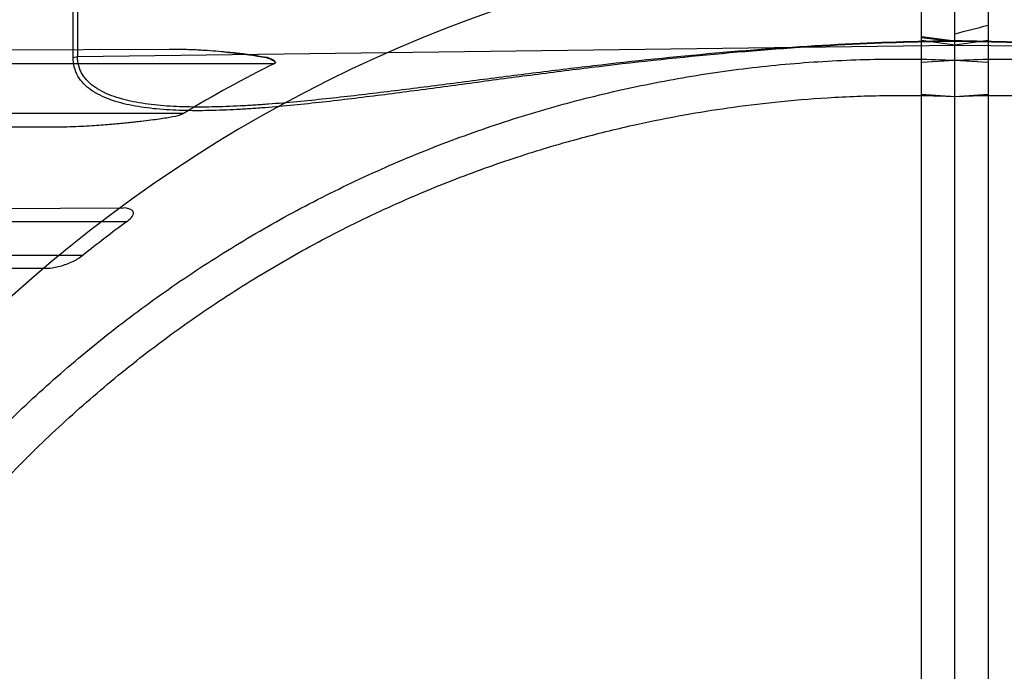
# Model space of a CAD drawing. Header units: millimetres. Extents: x 0 to 297, y 0 to 210.
# Tile 28 of 256: x 142.852 to 143.088, y 91.137 to 91.293. Entities that reach past the tile are written whole.
import ezdxf

# ---------------------------------------------------------------- set-up
doc = ezdxf.new("R2010")
doc.units = ezdxf.units.MM
doc.header["$LTSCALE"] = 16.335
doc.layers.get('0').update_dxf_attribs({"linetype": 'CONTINUOUS'})
for name, color, linetype in [('01_GLOBAL', 7, 'CONTINUOUS'), ('INTFCLR_1', 7, 'CONTINUOUS'), ('INTFCLR_144815', 7, 'CONTINUOUS'), ('INTFCLR_72935', 7, 'CONTINUOUS')]:
    doc.layers.add(name, color=color, linetype=linetype)

msp = doc.modelspace()

# ---------------------------------------------------------------- linework, layer by layer
at = {"color": 7, "linetype": 'Continuous'}
msp.add_circle((144.2368034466, 92.193132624), 3.04, dxfattribs=at)
at = {"color": 9, "linetype": 'Continuous'}
msp.add_arc((144.2368034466, 92.193132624), 3.001038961, 182.9674534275, 267.0325465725, dxfattribs=at)
at = {"layer": '01_GLOBAL', "color": 7, "linetype": 'Continuous'}
msp.add_circle((144.2368034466, 92.193132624), 3.08, dxfattribs=at)
at = {"layer": 'INTFCLR_1', "color": 6, "linetype": 'Continuous'}
for p, q in [((143.068579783, 90.33760886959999), (143.068579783, 91.69620905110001)), ((143.076579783, 91.12283637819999), (143.076579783, 91.69690896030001)), ((143.068579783, 91.2831607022), (143.076579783, 91.28366535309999)), ((143.068579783, 91.2754986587), (143.076579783, 91.2749801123))]:
    msp.add_line(p, q, dxfattribs=at)
at = {"layer": 'INTFCLR_1', "color": 9, "linetype": 'Continuous'}
for p, q in [((143.068579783, 91.2893444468), (143.076579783, 91.288312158)), ((143.068579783, 91.2891347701), (143.076579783, 91.28818004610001)), ((143.076579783, 91.2873098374), (143.068579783, 91.2883717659)), ((143.076579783, 91.2873098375), (143.2870362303, 91.2845443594))]:
    msp.add_line(p, q, dxfattribs=at)
at = {"layer": 'INTFCLR_1', "color": 6, "linetype": 'Continuous'}
for radius in [0.4827613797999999, 0.4587930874]:
    msp.add_arc((143.076579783, 90.97690896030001), radius, 270, 90.00000002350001, dxfattribs=at)
at = {"layer": 'INTFCLR_1', "color": 9, "linetype": 'Continuous'}
msp.add_arc((143.076579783, 90.97690896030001), 0.3372409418, 22.4933176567, 89.9999999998, dxfattribs=at)
for points, knots in [([(143.2870362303, 91.2845443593), (143.2870362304, 91.2837870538), (143.2868529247, 91.2822978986), (143.2859666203, 91.28024077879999), (143.2845715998, 91.2784977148), (143.2827795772, 91.27705652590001), (143.2806772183, 91.27587688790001), (143.2774618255, 91.27457398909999), (143.2739209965, 91.2737045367), (143.2701991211, 91.2731143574), (143.2662288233, 91.2726762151), (143.2610864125, 91.2724042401), (143.2547403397, 91.2723973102), (143.2493212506, 91.2725946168), (143.2448959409, 91.2728473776), (143.2403779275, 91.27316016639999), (143.2346693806, 91.2736446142), (143.2277554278, 91.2743376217), (143.2184076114, 91.275380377), (143.2066247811, 91.276834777), (143.1923985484, 91.27867421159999), (143.1780591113, 91.2805130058), (143.1587384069, 91.2828683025), (143.1392653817, 91.28492984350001), (143.1221165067, 91.2863166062), (143.1122469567, 91.2869772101), (143.0978947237, 91.28779876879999), (143.0859988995, 91.2881915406), (143.0765797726, 91.28831214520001)], [0, 0, 0, 0, 0.0104860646, 0.0204761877, 0.0306271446, 0.0410848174, 0.0521313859, 0.0638920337, 0.0890319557, 0.1023818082, 0.1160723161, 0.1443183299, 0.1736348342, 0.2039189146, 0.219389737, 0.2350089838, 0.2666261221, 0.2987127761, 0.3312205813, 0.3968618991, 0.4630987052, 0.529845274, 0.597038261, 0.7326043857, 0.8009458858, 0.8352534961, 0.8695669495, 1, 1, 1, 1]), ([(143.288098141, 91.2843422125), (143.2880981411, 91.2835458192), (143.2879152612, 91.2819852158), (143.2870287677, 91.2798231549), (143.2856287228, 91.2779857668), (143.2838263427, 91.27646443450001), (143.2817111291, 91.2752191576), (143.2784811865, 91.27384560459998), (143.274918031, 91.2729256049), (143.2711736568, 91.2723009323), (143.2671826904, 91.2718364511), (143.2620127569, 91.2715458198), (143.2556327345, 91.2715332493), (143.2501851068, 91.2717364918), (143.2457366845, 91.27199896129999), (143.2411948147, 91.27232460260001), (143.235456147, 91.2728300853), (143.2285059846, 91.2735543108), (143.2191088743, 91.2746451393), (143.20726432, 91.2761679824), (143.1929640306, 91.2780952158), (143.178549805, 91.28002250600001), (143.1591292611, 91.28249137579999), (143.1395543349, 91.28465217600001), (143.1223138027, 91.2861039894), (143.1123921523, 91.2867946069), (143.0979794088, 91.2876514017), (143.086034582, 91.2880583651), (143.0765797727, 91.2881800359)], [0, 0, 0, 0, 0.0109495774, 0.0213196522, 0.0317515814, 0.042393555, 0.05355310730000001, 0.0653771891, 0.09055277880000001, 0.1038959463, 0.1175707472, 0.1457706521, 0.1750333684, 0.2052626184, 0.220706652, 0.2362998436, 0.2678673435, 0.2999076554, 0.3323720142, 0.397933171, 0.4640942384, 0.5307643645, 0.5978761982, 0.7332556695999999, 0.8014900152, 0.8357407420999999, 0.869995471, 1, 1, 1, 1])]:
    msp.add_open_spline(points, degree=3, knots=knots, dxfattribs=at)
at = {"layer": 'INTFCLR_1', "color": 6, "linetype": 'Continuous'}
for points, knots in [([(143.076579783, 91.28366535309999), (143.0795903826, 91.2837936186), (143.0856157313, 91.28396140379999), (143.0946569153, 91.28394656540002), (143.1036937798, 91.28366524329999), (143.1127183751, 91.2831176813), (143.1217229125, 91.2823043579), (143.1306995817, 91.2812259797), (143.1396406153, 91.27988348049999), (143.1485382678, 91.2782780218), (143.157384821, 91.2764109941), (143.1661726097, 91.2742840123), (143.1748940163, 91.271898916), (143.1835414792, 91.26925776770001), (143.1921074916, 91.2663628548), (143.2005846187, 91.2632166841), (143.2089654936, 91.2598219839), (143.2172428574, 91.2561816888), (143.2254096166, 91.25229890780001), (143.2334585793, 91.2481770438), (143.2413828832, 91.2438196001), (143.2491754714, 91.23923044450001), (143.2568297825, 91.2344134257), (143.2643389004, 91.2293728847), (143.2716964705, 91.2241130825), (143.2788958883, 91.2186387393), (143.2859310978, 91.212954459), (143.292795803, 91.2070653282), (143.2994842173, 91.2009763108), (143.3059903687, 91.19469284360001), (143.3123087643, 91.1882202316), (143.3184337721, 91.1815642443), (143.3243602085, 91.17473051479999), (143.330082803, 91.1677251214), (143.3355967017, 91.16055400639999), (143.340897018, 91.1532235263), (143.3459792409, 91.1457399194), (143.3508388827, 91.13810979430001), (143.355471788, 91.1303396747), (143.3598738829, 91.12243639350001), (143.3640413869, 91.1144067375), (143.3679706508, 91.1062577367), (143.3716582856, 91.0979964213), (143.375101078, 91.0896299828), (143.3782960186, 91.0811657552), (143.3802589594, 91.075462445), (143.3811981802, 91.07259711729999)], [0, 0, 0, 0, 0.0227205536, 0.0454410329, 0.06816134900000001, 0.09088163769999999, 0.1136018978, 0.1363221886, 0.1590426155, 0.1817632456, 0.2044840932, 0.2272051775, 0.2499266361, 0.2726484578, 0.2953706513, 0.3180932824, 0.3408163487, 0.363539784, 0.3862638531, 0.4089891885, 0.4317141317, 0.4544408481, 0.4771673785, 0.4998953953, 0.5226228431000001, 0.5453516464, 0.5680799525, 0.5908095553, 0.6135387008, 0.6362690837, 0.6589990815, 0.6817302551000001, 0.7044610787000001, 0.7271930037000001, 0.7499246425, 0.7726572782, 0.7953897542, 0.8181230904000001, 0.8408563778, 0.8635903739, 0.8863244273, 0.90905904, 0.9317938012, 0.9545290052, 0.9772643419, 1, 1, 1, 1]), ([(143.076579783, 91.2749801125), (143.082523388, 91.275223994), (143.0944283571, 91.2753550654), (143.1122609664, 91.2744844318), (143.1300417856, 91.2725428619), (143.1477625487, 91.26952303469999), (143.1653190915, 91.2654249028), (143.1823313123, 91.2603504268), (143.1989691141, 91.25429974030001), (143.2152260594, 91.24727832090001), (143.2312964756, 91.23915450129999), (143.2468445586, 91.2300767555), (143.2618072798, 91.2200837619), (143.27613507, 91.2092121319), (143.2897753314, 91.1975022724), (143.3026838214, 91.1849940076), (143.3148106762, 91.17173792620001), (143.3261148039, 91.1577794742), (143.3365490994, 91.14318072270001), (143.3460835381, 91.12798893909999), (143.3546880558, 91.1122529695), (143.3623299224, 91.0960331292), (143.3689790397, 91.07939826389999), (143.3746162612, 91.0624027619), (143.3792252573, 91.0450990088), (143.3827898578, 91.02754643), (143.3852960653, 91.0098117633), (143.3867342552, 90.99196668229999), (143.3871004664, 90.97408590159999), (143.3863965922, 90.9562325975), (143.3846282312, 90.93846559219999), (143.3818020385, 90.9208379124), (143.3779280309, 90.90341060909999), (143.373019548, 90.8862449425), (143.3670955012, 90.86940715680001), (143.3601798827, 90.8529633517), (143.3523013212, 90.8369747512), (143.3434867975, 90.8214907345), (143.3337719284, 90.80657154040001), (143.3231929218, 90.7922688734), (143.3117899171, 90.778631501), (143.2995931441, 90.7656946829), (143.2866555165, 90.7535153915), (143.2730160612, 90.7421275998), (143.2587305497, 90.7315765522), (143.243846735, 90.72189794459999), (143.2284243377, 90.713127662), (143.2125338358, 90.7053017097), (143.1965569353, 90.6985798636), (143.180998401, 90.6930628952), (143.1665503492, 90.6887929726), (143.1534700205, 90.685600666), (143.1418191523, 90.683272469), (143.1307532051, 90.6814888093), (143.1193149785, 90.68007305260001), (143.1065976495, 90.679017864), (143.0921887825, 90.67847562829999), (143.0820095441, 90.678615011), (143.076579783, 90.6788378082)], [0, 0, 0, 0, 0.0185657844, 0.0371317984, 0.05569073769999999, 0.0743563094, 0.09320240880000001, 0.1119235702, 0.129729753, 0.1484268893, 0.1671582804, 0.1858963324, 0.2045840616, 0.2232805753, 0.241995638, 0.2606572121, 0.2793460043, 0.298034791, 0.3166822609, 0.3353170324, 0.3539796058, 0.3726237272, 0.3912431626, 0.4098577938, 0.4284754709, 0.4470981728, 0.4657246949, 0.4843423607, 0.5029403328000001, 0.5215094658, 0.5400731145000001, 0.5586325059, 0.5771954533, 0.5957587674, 0.6143211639, 0.6328711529, 0.651401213, 0.6699184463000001, 0.6884460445, 0.7069331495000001, 0.7254085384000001, 0.7438945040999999, 0.7623917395, 0.7808314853, 0.7993176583, 0.8177869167, 0.8362093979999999, 0.8546575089, 0.8730374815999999, 0.8902753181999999, 0.9061521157, 0.9200376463, 0.9322836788, 0.9432240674, 0.9550134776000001, 0.9682465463, 0.9830392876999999, 1, 1, 1, 1])]:
    msp.add_open_spline(points, degree=3, knots=knots, dxfattribs=at)
at = {"layer": 'INTFCLR_144815', "color": 6, "linetype": 'Continuous'}
for radius in [0.5104906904, 0.4864760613]:
    msp.add_circle((143.076579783, 90.97690896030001), radius, dxfattribs=at)
for radius, start, end in [(0.7037433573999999, 313.9937911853, 154.5150993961), (0.6797433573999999, 312.9543589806, 154.5144414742), (0.6747273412, 71.6563998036, 156.0440844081), (0.6638812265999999, 70.9981667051, 162.0018332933), (0.6572577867, 108.7136429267, 257.7559644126), (0.5288304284, 45.0000000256, 314.9999999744), (0.5278840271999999, 44.999999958, 315.000000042), (0.5271191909, 44.99999997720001, 315.0000000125), (0.4765351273, 115.6072723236, 154.3927276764), (0.4525204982, 117.0737153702, 152.9262846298)]:
    msp.add_arc((143.076579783, 90.97690896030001), radius, start, end, dxfattribs=at)
at = {"layer": 'INTFCLR_144815', "color": 9, "linetype": 'Continuous'}
for centre, radius, start, end in [((143.076579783, 90.97690896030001), 0.6987965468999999, 71.617857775, 156.0236179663), ((143.0765797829, 90.97690896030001), 0.6907968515, 71.6178577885, 156.0236179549), ((143.076579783, 90.97690896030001), 0.6611483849, 70.768222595, 162.2317774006), ((143.076579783, 90.97690896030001), 0.4911103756, 128.4841463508, 246.0405071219)]:
    msp.add_arc(centre, radius, start, end, dxfattribs=at)
at = {"layer": 'INTFCLR_72935', "color": 6, "linetype": 'Continuous'}
for p, q in [((143.076579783, 90.32890896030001), (143.076579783, 91.69690896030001)), ((143.084579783, 91.696209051), (143.084579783, 90.33760886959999)), ((143.076579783, 91.28366535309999), (143.084579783, 91.28316070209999)), ((143.076579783, 91.2749801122), (143.084579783, 91.2754986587))]:
    msp.add_line(p, q, dxfattribs=at)
at = {"layer": 'INTFCLR_72935', "color": 9, "linetype": 'Continuous'}
for p, q in [((142.8650614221, 91.2843422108), (142.8650614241, 91.37327623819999)), ((142.8661233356, 91.373536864), (142.8661233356, 91.2845443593)), ((143.084579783, 91.288371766), (143.076579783, 91.2873098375)), ((142.8881337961, 91.2862511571), (142.8098743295, 91.2859779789)), ((142.8661233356, 91.2845443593), (143.076579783, 91.2873098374)), ((142.8115871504, 91.2829089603), (142.9134437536, 91.2829089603)), ((142.8650614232, 91.28434220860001), (142.8661233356, 91.2845443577)), ((142.8915342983, 91.2709089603), (142.7982541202, 91.2709089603)), ((142.7902673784, 91.2679083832), (142.8605553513, 91.2676630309)), ((142.8265465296, 91.2480361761), (142.8771574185, 91.24821284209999)), ((142.8779130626, 91.24490896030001), (142.827115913, 91.24490896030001)), ((142.8187529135, 91.23690896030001), (142.8674972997, 91.23690896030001)), ((142.8587514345, 91.2336693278), (142.8119728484, 91.2338326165))]:
    msp.add_line(p, q, dxfattribs=at)
at = {"layer": 'INTFCLR_72935', "color": 6, "linetype": 'Continuous'}
for centre, radius, start, end in [((143.076579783, 90.97690896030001), 0.4827613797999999, 90, 270.0000000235), ((143.076579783, 90.97690896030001), 0.4587930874, 90, 270.0000000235), ((142.5261349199, 93.4398252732), 2.2191761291, 284.3615708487, 284.5748838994), ((143.063383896, 90.98315029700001), 0.3351676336, 116.574349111, 120.8456671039), ((143.075455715, 90.97693377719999), 0.3329171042, 126.3964410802, 128.656887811)]:
    msp.add_arc(centre, radius, start, end, dxfattribs=at)
at = {"layer": 'INTFCLR_72935', "color": 9, "linetype": 'Continuous'}
msp.add_arc((143.076579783, 90.97690896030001), 0.3372409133, 90.00000000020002, 157.5066823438, dxfattribs=at)
for points, knots in [([(143.076579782, 91.2881800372), (143.067199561, 91.288059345), (143.0479573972, 91.2874073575), (143.018909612, 91.28523167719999), (142.9968290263, 91.2828031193), (142.9821385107, 91.2809794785), (142.9724150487, 91.2797288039), (142.960373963, 91.2781193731), (142.946070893, 91.2761912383), (142.9319702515, 91.2743772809), (142.920345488, 91.273068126), (142.912285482, 91.2723508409), (142.9077362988, 91.2720196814), (142.9032640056, 91.2717502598), (142.8977813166, 91.27153797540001), (142.8913586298, 91.2715398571), (142.8861537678, 91.2718219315), (142.8821361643, 91.27227988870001), (142.8783735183, 91.27289729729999), (142.8747956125, 91.2738081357), (142.8715400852, 91.27517307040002), (142.8693973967, 91.2764178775), (142.8675682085, 91.27794570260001), (142.8661475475, 91.27979139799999), (142.8652471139, 91.2819664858), (142.8650614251, 91.2835406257), (142.8650614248, 91.2843422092)], [0, 0, 0, 0, 0.1289801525, 0.2646247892, 0.4004023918, 0.4343527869, 0.4681570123, 0.5351918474, 0.6013787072, 0.6665897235, 0.7306589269, 0.7622023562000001, 0.7778384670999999, 0.7933700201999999, 0.8238027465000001, 0.8532617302, 0.8816493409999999, 0.8954141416, 0.908833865, 0.9340747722, 0.9459268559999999, 0.9572740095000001, 0.9680210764, 0.9784972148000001, 0.9889789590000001, 1, 1, 1, 1]), ([(143.0765797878, 91.28831214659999), (143.067234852, 91.2881925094), (143.0480813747, 91.28756351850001), (143.0191724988, 91.28548290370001), (142.9972048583, 91.28316567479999), (142.9825896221, 91.2814258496), (142.9729169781, 91.280232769), (142.9609385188, 91.2786972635), (142.9467095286, 91.2768569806), (142.9326818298, 91.27512449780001), (142.9211179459, 91.27387265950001), (142.9131006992, 91.27318533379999), (142.9085753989, 91.2728672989), (142.9040487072, 91.27260339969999), (142.9006469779, 91.2724765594), (142.8983677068, 91.2724367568)], [0, 0, 0, 0, 0.1566143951, 0.3210466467, 0.4855983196, 0.5267373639, 0.5676974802, 0.6489192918, 0.7291134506, 0.8081312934, 0.8857786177, 0.92401377, 0.9429688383, 0.9617983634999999, 1, 1, 1, 1]), ([(142.8983677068, 91.2724367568), (142.8963143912, 91.27240090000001), (142.8922060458, 91.27240269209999), (142.8871066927, 91.2726625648), (142.8831099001, 91.2730944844), (142.8793697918, 91.2736777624), (142.8758142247, 91.27453855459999), (142.8725735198, 91.275833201), (142.8704439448, 91.2770123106), (142.8686252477, 91.2784596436), (142.8672097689, 91.28021046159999), (142.8663094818, 91.2822799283), (142.8661233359, 91.2837821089), (142.8661233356, 91.2845443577)], [0, 0, 0, 0, 0.1636849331, 0.3273608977, 0.4066878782, 0.4839772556, 0.6290768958, 0.6969461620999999, 0.7616165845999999, 0.8224219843, 0.8811135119, 0.9392447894, 1, 1, 1, 1])]:
    msp.add_open_spline(points, degree=3, knots=knots, dxfattribs=at)
at = {"layer": 'INTFCLR_72935', "color": 7, "linetype": 'Continuous'}
for points, knots in [([(142.9134437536, 91.2829089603), (142.9138610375, 91.28312182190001), (142.9122693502, 91.2843355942), (142.9110676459, 91.2842802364), (142.9094324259, 91.28466950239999), (142.9077443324, 91.28490234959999), (142.9059998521, 91.2851449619), (142.9041368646, 91.2853624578), (142.9021799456, 91.28556695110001), (142.8998683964, 91.2857750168), (142.8976924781, 91.285935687), (142.8957216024, 91.2860530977), (142.8940447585, 91.28613485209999), (142.8922191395, 91.2862012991), (142.8902325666, 91.2862460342), (142.8888532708, 91.2862528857), (142.8881337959, 91.28625115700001)], [0, 0, 0, 0, 0.0541236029, 0.1150896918, 0.1760098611, 0.2367932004, 0.3150505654, 0.3785035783, 0.4537368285, 0.5423056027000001, 0.6466750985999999, 0.7058052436, 0.7704223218, 0.8406432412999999, 0.9168715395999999, 1, 1, 1, 1]), ([(142.9013604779, 91.2856389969), (142.9020788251, 91.2855732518), (142.9033903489, 91.2854432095), (142.9051913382, 91.2852403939), (142.9068850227, 91.28502475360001), (142.9084216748, 91.2848173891), (142.9100422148, 91.2845229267), (142.9114134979, 91.28437925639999), (142.9141807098, 91.28328444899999), (142.9134437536, 91.2829089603)], [0, 0, 0, 0, 0.1718657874, 0.3138488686, 0.4323388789, 0.5769299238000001, 0.6902179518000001, 0.8029382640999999, 1, 1, 1, 1]), ([(142.8605553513, 91.2676630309), (142.8615770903, 91.26766586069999), (142.8635325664, 91.267684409), (142.8663305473, 91.26779498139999), (142.8688712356, 91.2679337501), (142.8711740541, 91.26808830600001), (142.8732700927, 91.2682499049), (142.8751886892, 91.2684142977), (142.8769408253, 91.2685765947), (142.8785322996, 91.2687343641), (142.8799943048, 91.2688885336), (142.8817163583, 91.2690812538), (142.8836363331, 91.2693139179), (142.8856708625, 91.26959032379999), (142.887410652, 91.2698534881), (142.8893411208, 91.27021759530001), (142.8907498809, 91.2704749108), (142.8915342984, 91.2709089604)], [0, 0, 0, 0, 0.09815928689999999, 0.1878473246, 0.268986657, 0.3426037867, 0.4095725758, 0.4709489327, 0.5275977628, 0.578620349, 0.6245913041, 0.6688300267, 0.7450950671, 0.8103614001, 0.8661645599, 0.9138729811, 1, 1, 1, 1])]:
    msp.add_open_spline(points, degree=3, knots=knots, dxfattribs=at)
at = {"layer": 'INTFCLR_72935', "color": 6, "linetype": 'Continuous'}
for points, knots in [([(142.7719613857, 91.07259711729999), (142.7729006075, 91.07546244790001), (142.7748635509, 91.08116576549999), (142.778058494, 91.0896299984), (142.7815012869, 91.0979964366), (142.7851889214, 91.1062577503), (142.7891181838, 91.1144067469), (142.7932856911, 91.12243640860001), (142.797687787, 91.1303396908), (142.8023207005, 91.1381098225), (142.8071803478, 91.1457399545), (142.8122625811, 91.15322357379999), (142.8175629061, 91.1605540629), (142.8230768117, 91.16772518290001), (142.8287994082, 91.1747305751), (142.8347258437, 91.1815643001), (142.8408508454, 91.1882202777), (142.8471692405, 91.1946928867), (142.8536753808, 91.2009763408), (142.8603637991, 91.2070653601), (142.8672284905, 91.21295447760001), (142.8742637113, 91.21863876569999), (142.8814631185, 91.22411309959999), (142.8888207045, 91.2293729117), (142.8963298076, 91.2344134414), (142.9039841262, 91.23923046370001), (142.9117767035, 91.24381961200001), (142.9197010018, 91.2481770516), (142.9277499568, 91.25229891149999), (142.9359167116, 91.25618169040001), (142.9441940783, 91.2598219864), (142.9525749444, 91.26321668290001), (142.9610520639, 91.26636285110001), (142.9696180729, 91.2692577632), (142.9782655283, 91.2718989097), (142.9869869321, 91.274284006), (142.9957747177, 91.276410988), (143.0046212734, 91.2782780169), (143.0135189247, 91.27988347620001), (143.0224599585, 91.2812259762), (143.0314366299, 91.28230435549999), (143.0404411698, 91.2831176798), (143.0494657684, 91.2836652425), (143.0585026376, 91.28394656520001), (143.0675438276, 91.283961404), (143.0735691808, 91.2837936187), (143.076579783, 91.28366535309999)], [0, 0, 0, 0, 0.0227356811, 0.0454710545, 0.0682062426, 0.09094098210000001, 0.1136756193, 0.1364096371, 0.1591436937, 0.1818769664, 0.2046103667, 0.2273428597, 0.2500755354, 0.2728072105, 0.2955391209, 0.3182699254, 0.3410011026, 0.3637310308, 0.3864614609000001, 0.4091905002, 0.4319201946, 0.4546483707, 0.4773773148, 0.5001046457, 0.5228327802, 0.5455591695, 0.5682859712, 0.5910108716, 0.6137361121, 0.6364602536, 0.6591836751, 0.681906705, 0.7046293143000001, 0.7273515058, 0.750073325, 0.77279473, 0.7955158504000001, 0.8182366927, 0.8409573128, 0.8636777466, 0.886398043, 0.9091183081, 0.9318386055, 0.9545589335, 0.9772794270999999, 1, 1, 1, 1]), ([(143.076579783, 90.6788378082), (143.0706361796, 90.6785939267), (143.0587312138, 90.67846285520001), (143.0408986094, 90.6793334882), (143.0231177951, 90.6812750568), (143.005397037, 90.68429488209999), (142.9878404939, 90.6883930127), (142.9708282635, 90.6934674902), (142.954190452, 90.6995181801), (142.9379335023, 90.7065396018), (142.9218630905, 90.71466341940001), (142.9063150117, 90.7237411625), (142.8913522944, 90.73373415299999), (142.8770245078, 90.7446057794), (142.8633842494, 90.75631563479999), (142.8504757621, 90.7688238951), (142.8383489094, 90.7820799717), (142.8270447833, 90.7960384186), (142.8166104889, 90.8106371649), (142.8070760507, 90.8258289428), (142.7984715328, 90.8415649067), (142.7908296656, 90.8577847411), (142.7841805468, 90.87441960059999), (142.7785433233, 90.8914150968), (142.7739343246, 90.90871884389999), (142.7703697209, 90.92627141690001), (142.7678635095, 90.94400607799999), (142.7664253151, 90.96185115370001), (142.7660590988, 90.9797319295), (142.7667629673, 90.9975852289), (142.768531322, 91.01535223), (142.7713575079, 91.0329799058), (142.7752315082, 91.0504072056), (142.7801399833, 91.0675728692), (142.7860640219, 91.0844106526), (142.7929796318, 91.10085445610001), (142.8008581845, 91.1168430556), (142.809672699, 91.13232707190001), (142.8193875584, 91.14724626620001), (142.8299665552, 91.1615489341), (142.84136955, 91.1751863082), (142.8535663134, 91.18812312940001), (142.8665039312, 91.2003024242), (142.8801433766, 91.21169022), (142.8944288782, 91.2222412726), (142.9093126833, 91.2319198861), (142.9247350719, 91.2406901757), (142.9406255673, 91.2485161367), (142.9566024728, 91.2552379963), (142.9721610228, 91.2607549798), (142.9866090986, 91.2650249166), (142.9996894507, 91.26821723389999), (143.0113403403, 91.27054543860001), (143.0224063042, 91.2723291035), (143.0338445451, 91.27374486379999), (143.0465618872, 91.2748000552), (143.060970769, 91.2753422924), (143.0711500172, 91.2752029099), (143.076579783, 91.2749801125)], [0, 0, 0, 0, 0.0185657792, 0.0371317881, 0.0556907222, 0.0743562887, 0.09320238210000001, 0.1119235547, 0.1297297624, 0.1484268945, 0.1671582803, 0.1858963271, 0.2045840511, 0.2232805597, 0.2419956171, 0.2606571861, 0.279345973, 0.2980347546, 0.3166822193, 0.3353169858, 0.3539795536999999, 0.37262367, 0.3912431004, 0.4098577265, 0.4284753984, 0.447098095, 0.4657246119, 0.4843422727, 0.5029402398, 0.5215093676, 0.5400730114, 0.5586323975, 0.5771953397, 0.5957586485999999, 0.6143210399, 0.632871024, 0.6514010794, 0.6699183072, 0.6884459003, 0.706933, 0.7254083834, 0.7438943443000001, 0.7623915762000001, 0.7808313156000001, 0.7993174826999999, 0.8177867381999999, 0.836209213, 0.8546573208, 0.8730372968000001, 0.8902751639, 0.9061519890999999, 0.920037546, 0.9322836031, 0.9432240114, 0.9550134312, 0.9682465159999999, 0.9830392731, 1, 1, 1, 1]), ([(142.8779130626, 91.24490896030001), (142.8783039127, 91.2451970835), (142.8789893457, 91.245739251), (142.880225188, 91.247658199), (142.8780453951, 91.2482159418), (142.8771574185, 91.24821284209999)], [0, 0, 0, 0, 0.2660761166, 0.5134161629, 1, 1, 1, 1]), ([(142.8674972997, 91.23690896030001), (142.8670736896, 91.2365701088), (142.8662237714, 91.23600190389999), (142.8648490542, 91.2352698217), (142.8634171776, 91.23465417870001), (142.8619254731, 91.2341559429), (142.8603702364, 91.2337887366), (142.8593159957, 91.23366735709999), (142.8587514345, 91.2336693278)], [0, 0, 0, 0, 0.1720298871, 0.3229565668, 0.4935527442, 0.6656994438, 0.8209610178, 1, 1, 1, 1])]:
    msp.add_open_spline(points, degree=3, knots=knots, dxfattribs=at)

doc.saveas('drawing.dxf')
